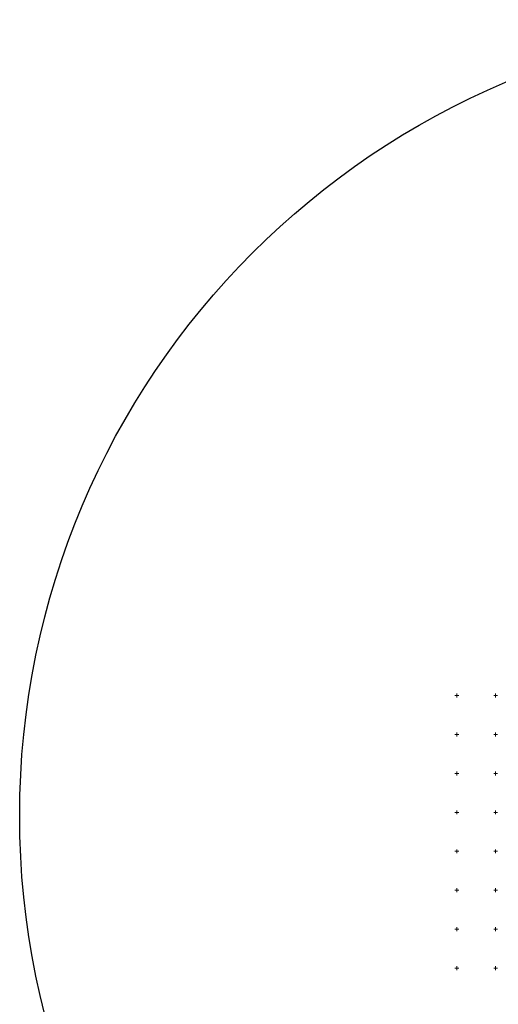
# Model space of a CAD drawing. Header units: metres. Extents: x -1013 to 1493497, y -5789518 to 1032.
# Tile 9 of 73: x -1013 to -398, y -232 to 1032. Entities that reach past the tile are written whole.
import ezdxf
from ezdxf.xclip import XClip

# ---------------------------------------------------------------- set-up
doc = ezdxf.new("R2010")
doc.units = ezdxf.units.M
doc.header["$MEASUREMENT"] = 0
doc.header["$XCLIPFRAME"] = 0
doc.layers.add('700-L Mapa 1_100 dwg', color=7, linetype='Continuous')
doc.layers.add('703-L Płaszczyzny podejścia 2D3', color=152, linetype='Continuous', lineweight=30)
doc.layers.add('ex_02_DXF_MZ_500_4_Podzial_sekcyjny_krzyze7', color=9, linetype='Continuous', lineweight=18)

# ---------------------------------------------------------------- blocks, each defined once
blk = doc.blocks.new('Rysunek_1_4', base_point=(-51.9, -72.4))
at = {"layer": 'ex_02_DXF_MZ_500_4_Podzial_sekcyjny_krzyze7', "color": 9, "linetype": 'Continuous', "lineweight": 18}
for p, q in [((-454.4, 164.7), (-449.4, 164.7)), ((-451.9, 162.2), (-451.9, 167.2)), ((-404.4, 164.7), (-399.4, 164.7)), ((-401.9, 162.2), (-401.9, 167.2)), ((-454.4, 114.7), (-449.4, 114.7)), ((-451.9, 112.2), (-451.9, 117.2)), ((-404.4, 114.7), (-399.4, 114.7)), ((-401.9, 112.2), (-401.9, 117.2)), ((-454.4, 64.7), (-449.4, 64.7)), ((-451.9, 62.2), (-451.9, 67.2)), ((-404.4, 64.7), (-399.4, 64.7)), ((-401.9, 62.2), (-401.9, 67.2)), ((-454.4, 14.7), (-449.4, 14.7)), ((-451.9, 12.2), (-451.9, 17.2)), ((-404.4, 14.7), (-399.4, 14.7)), ((-401.9, 12.2), (-401.9, 17.2)), ((-454.4, -35.3), (-449.4, -35.3)), ((-451.9, -37.8), (-451.9, -32.8)), ((-404.4, -35.3), (-399.4, -35.3)), ((-401.9, -37.8), (-401.9, -32.8)), ((-454.4, -85.3), (-449.4, -85.3)), ((-451.9, -87.8), (-451.9, -82.8)), ((-404.4, -85.3), (-399.4, -85.3)), ((-401.9, -87.8), (-401.9, -82.8)), ((-454.4, -135.3), (-449.4, -135.3)), ((-451.9, -137.8), (-451.9, -132.8)), ((-404.4, -135.3), (-399.4, -135.3)), ((-401.9, -137.8), (-401.9, -132.8)), ((-454.4, -185.3), (-449.4, -185.3)), ((-451.9, -187.8), (-451.9, -182.8)), ((-404.4, -185.3), (-399.4, -185.3)), ((-401.9, -187.8), (-401.9, -182.8))]:
    blk.add_line(p, q, dxfattribs=at)

msp = doc.modelspace()

# ---------------------------------------------------------------- linework, layer by layer
at = {"layer": '703-L Płaszczyzny podejścia 2D3', "color": 152, "linetype": 'Continuous', "lineweight": 30}
msp.add_circle((8.2273, 10.355), 1021.6593, dxfattribs=at)

# ---------------------------------------------------------------- block references
at = {"layer": '700-L Mapa 1_100 dwg', "color": 52, "linetype": 'Continuous', "lineweight": 25}
ref = msp.add_blockref('Rysunek_1_4', (-51.9097, -72.4133), dxfattribs=at)
XClip(ref).set_block_clipping_path([(-454.4097296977, -337.82710067), (350.5902703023, 193.0005136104)])

doc.saveas('drawing.dxf')
